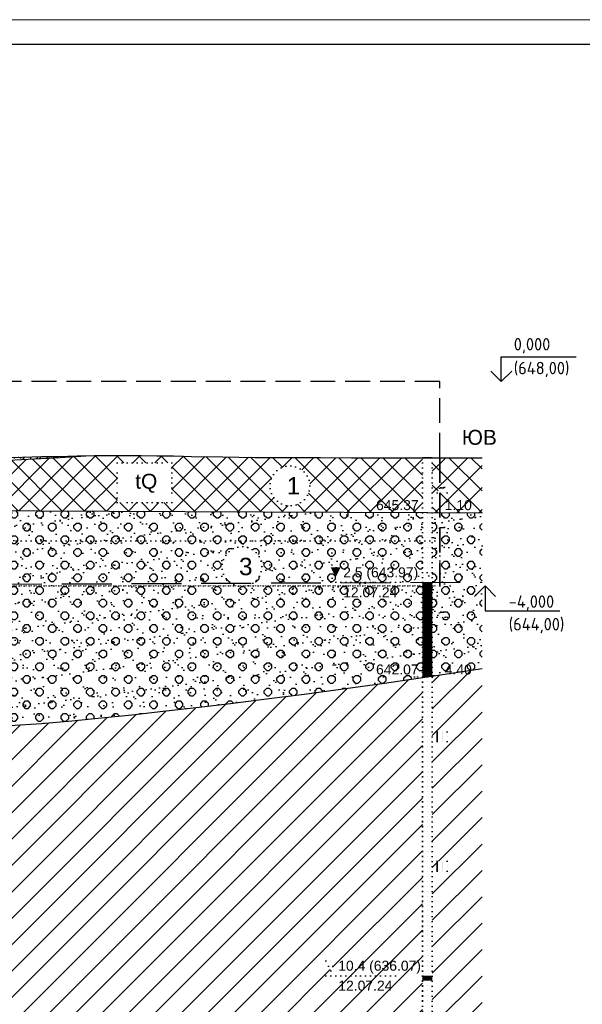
# Model space of a CAD drawing. Header units: millimetres. Extents: x -56135 to 1694203, y -446411 to -23139.
# Tile 66 of 256: x 415297 to 426598, y -118279 to -98505. Entities that reach past the tile are written whole.
import ezdxf

# ---------------------------------------------------------------- set-up
doc = ezdxf.new("R2010")
doc.units = ezdxf.units.MM
for name, pattern in [('CONTI', [1, 0, 1]), ('DASHED', [7, 5, -2, 0]), ('L2', [1, 0, 1])]:
    doc.linetypes.add(name, pattern=pattern)
for name, color, linetype, lineweight in [('0 Фундамент', 5, 'Continuous', 30), ('A-ANNO-NOTE-2', 7, 'Continuous', 18), ('G-ANNO-DIMS', 7, 'Continuous', 9), ('G-ANNO-DIMS-1', 7, 'Continuous', 18), ('ТОНКИЕ', 7, 'Continuous', 9)]:
    doc.layers.add(name, color=color, linetype=linetype, lineweight=lineweight)
for name, color, linetype in [('CUT_LRS', 7, 'CONTI'), ('CUT_TST', 7, 'CONTI'), ('ТОЛСТЫЕ_ОСНОВНЫЕ', 6, 'Continuous')]:
    doc.layers.add(name, color=color, linetype=linetype)
doc.styles.add('ISOCPEUR', font='GOST_Common.ttf', dxfattribs={"height": 450})
doc.styles.get("Standard").update_dxf_attribs({"font": 'arial.ttf'})
pattern_1 = [(45, (-1057.792, 153.6672), (-2.2097087, 2.2097087), []), (135, (-1057.792, 153.6672), (-2.2097087, -2.2097087), [])]
pattern_2 = [(45, (-1056.007, 155.1972), (-2.55, 2.55), [0.721249, -2.884996]), (45, (-1054.987, 154.1772), (-2.55, 2.55), [0.721249, -2.884996]), (135, (-1055.497, 154.1772), (-2.55, -2.55), [0.721249, -2.884996]), (135, (-1054.477, 155.1972), (-2.55, -2.55), [0.721249, -2.884996]), (0, (-1055.497, 154.1772), (2.55, 2.55), [0.51, -4.59]), (0, (-1055.497, 155.7072), (2.55, 2.55), [0.51, -4.59]), (90, (-1056.007, 154.6872), (-2.55, 2.55), [0.51, -4.59]), (90, (-1054.477, 154.6872), (-2.55, 2.55), [0.51, -4.59])]
pattern_3 = [(37.5, (-1057.792, 153.6672), (-0.1259867, 3.8536475), [0, -3.04, 0, -3.4, 0, -3.25]), (7.5, (-1057.792, 153.667), (3.539553, 5.644292), [0, -1.64, 0, -2.74, 0, -1.05]), (327.5, (-1060.252, 153.6672), (6.228284, 0.011318), [0, -1, 0, -3.6, 0, -4.7]), (317.5, (-1060.252, 153.667), (6.012253, 1.755351), [0, -0.5, 0, -2.36, 0, -2.7])]
pattern_4 = [(45, (-1057.792, 153.6672), (-2.6516504, 2.6516504), [])]

# ---------------------------------------------------------------- blocks, each defined once
blk = doc.blocks.new('*U42')
at = {"layer": 'ТОЛСТЫЕ_ОСНОВНЫЕ', "color": 6}
blk.add_lwpolyline([(20, 5), (1256, 5), (1256, 589), (20, 589)], close=True, dxfattribs=at)
at = {"layer": 'ТОНКИЕ'}
blk.add_lwpolyline([(0, 0), (1261, 0), (1261, 594), (0, 594)], close=True, dxfattribs=at)
blk = doc.blocks.new('Высотные отметки - Вверх-711287-Разрез 3-3')
at = {"layer": '0 Фундамент'}
for p, q in [((13237, 8150), (14737, 8150)), ((13237, 7650), (13237, 8150))]:
    blk.add_line(p, q, dxfattribs=at)
at = {"layer": 'A-ANNO-NOTE-2'}
for q in [(13025, 7862), (13449, 7862)]:
    blk.add_line((13237, 7650), q, dxfattribs=at)
blk = doc.blocks.new('UZ_971')
at = {"layer": 'CUT_TST', "color": 0}
for p, q in [((0, 0), (1, 2)), ((1, 2), (0.4, 0)), ((1, 2), (0.7, 0)), ((1, 2), (2, 0)), ((1, 2), (1, 0)), ((1, 2), (1.3, 0)), ((1, 2), (1.6, 0)), ((2, 0), (0, 0))]:
    blk.add_line(p, q, dxfattribs=at)
blk = doc.blocks.new('UZ_970')
at = {"layer": 'CUT_TST', "color": 0}
for p, q in [((0, 0), (0, 2)), ((0, 2), (2, 2)), ((2, 2), (2, 0)), ((0, 1.8), (2, 1.8)), ((0, 1.6), (2, 1.6)), ((0, 1.4), (2, 1.4)), ((0, 1.2), (2, 1.2)), ((0, 1), (2, 1)), ((0, 0.8), (2, 0.8)), ((0, 0.6), (2, 0.6)), ((0, 0.4), (2, 0.4)), ((0, 0.2), (2, 0.2)), ((2, 0), (0, 0))]:
    blk.add_line(p, q, dxfattribs=at)
blk = doc.blocks.new('геология разряи 2-2')
at = {"layer": 'CUT_LRS', "linetype": 'Continuous'}
h = blk.add_hatch(dxfattribs=at)
h.set_pattern_fill('POCHVA', color=256, scale=11, style=0)
h.set_pattern_definition([(0, (-1057.792, 153.6672), (1.65, 2.2), [1.32, -1.98]), (0, (-1057.572, 153.3372), (1.65, 2.2), [0.88, -2.42]), (0, (-1057.352, 153.0072), (1.65, 2.2), [0.44, -2.86]), (90, (-1057.132, 152.2372), (-1.65, 2.2), [1.1, -3.3]), (53.13, (-1056.362, 152.4792), (-3.3, 6e-06), [1.43, -1.32]), (53.13, (-1055.922, 152.2372), (-3.3, 6e-06), [1.43, -1.32]), (53.13, (-1055.482, 151.9952), (-3.3, 6e-06), [1.43, -1.32])])
h.paths.add_polyline_path([(554.45, -203.81), (548.14, -203.93), (542.54, -204.03), (542.54, -205.02), (548.75, -204.86), (555.38, -204.67), (561.54, -204.47), (567.31, -204.25), (572.78, -204.01), (578.05, -203.75), (583.2, -203.46), (588.34, -203.14), (586.61, -203.17), (582.84, -203.25), (579.54, -203.31), (575.58, -203.39), (571.04, -203.48), (565.96, -203.58), (560.41, -203.69)])
h.paths.add_polyline_path([(544.54, -205.05), (549.4, -205.05), (549.4, -202.04), (544.54, -202.04)], flags=9)
at = {"layer": 'CUT_LRS'}
h = blk.add_hatch(dxfattribs=at)
h.set_pattern_fill('TEHNO', color=256, scale=25, style=0)
h.set_pattern_definition(pattern_1)
h.paths.add_polyline_path([(593.13, -214.25), (608.21, -214.34), (623.95, -214.42), (640.23, -214.49), (655.94, -214.54), (655.94, -203.54), (652.63, -203.53), (647.49, -203.52), (641.71, -203.52), (635.47, -203.51), (628.95, -203.49), (622.33, -203.45), (615.8, -203.37), (609.54, -203.25), (605.93, -203.18), (602.59, -203.12), (599.44, -203.09), (596.37, -203.07), (593.28, -203.08), (590.06, -203.11), (588.34, -203.14), (583.2, -203.46), (578.05, -203.75), (572.78, -204.01), (567.31, -204.25), (561.54, -204.47), (555.38, -204.67), (548.75, -204.86), (542.54, -205.02), (542.54, -214.05), (552.91, -214.07), (565.37, -214.11), (578.81, -214.18)])
h.paths.add_polyline_path([(594.65, -208.55), (594.65, -204.55), (605.65, -204.55), (605.65, -212.55), (594.65, -212.55)], flags=16)
h.paths.add_polyline_path([(563.86, -209.25, -1), (571.86, -209.25, -1)], flags=16)
h.paths.add_polyline_path([(633.33, -209.16, -1), (625.33, -209.16, -1)], flags=16)
h.paths.add_polyline_path([(543.54, -210.05), (544.54, -208.05), (545.54, -210.05)], flags=16)
h.paths.add_polyline_path([(627.57, -212.91), (630.82, -212.91), (630.82, -205.79), (627.57, -205.79)], flags=24)
h.paths.add_polyline_path([(566.09, -213), (569.34, -213), (569.34, -205.88), (566.09, -205.88)], flags=24)
h.paths.add_polyline_path([(597.3, -211.46), (602.23, -211.46), (602.23, -205.36), (597.3, -205.36)], flags=8)
h.paths.add_polyline_path([(646.14, -214.55), (653.71, -214.55), (653.71, -211.55), (646.14, -211.55)], flags=9)
h.paths.add_polyline_path([(544.54, -214.05), (549.4, -214.05), (549.4, -211.05), (544.54, -211.05)], flags=24)
h = blk.add_hatch(dxfattribs=at)
h.set_pattern_fill('TEHNO', color=256, scale=25, style=0)
h.set_pattern_definition(pattern_1)
h.paths.add_polyline_path([(657.94, -203.55), (657.94, -214.55), (667.94, -214.6), (667.94, -203.55)])
h.paths.add_polyline_path([(659.94, -208.55), (660.94, -210.55), (658.94, -210.55)], flags=16)
h.paths.add_polyline_path([(659.94, -214.55), (664.37, -214.55), (664.37, -211.54), (659.94, -211.54)], flags=24)
h = blk.add_hatch(dxfattribs=at)
h.set_pattern_fill('GR_GR', color=256, scale=17, style=0)
h.set_pattern_definition(pattern_2)
h.paths.add_polyline_path([(617.53, -228.72, -0.253201), (615.72, -225.37, -1), (623.72, -225.37, -0.250897), (621.94, -228.7), (655.94, -228.55), (655.94, -228.55), (655.94, -214.54), (640.23, -214.49), (623.95, -214.42), (608.21, -214.34), (593.13, -214.25), (578.81, -214.18), (565.37, -214.11), (552.91, -214.07), (542.54, -214.05), (542.54, -229.04)])
h.paths.add_polyline_path([(545.54, -217.05), (543.54, -217.05), (544.54, -215.05)], flags=16)
h.paths.add_polyline_path([(542.54, -229.04), (542.54, -258.04), (550.71, -258.01), (558.9, -257.87), (566.3, -257.63), (573.09, -257.29), (579.43, -256.87), (585.51, -256.36), (591.5, -255.79), (597.59, -255.15), (603.91, -254.45), (610.51, -253.69), (617.41, -252.87), (624.63, -251.97), (632.17, -250.99), (640.06, -249.93), (648.31, -248.79), (655.94, -247.69), (655.94, -228.55), (621.94, -228.7, -0.300142), (617.53, -228.72)])
h.paths.add_polyline_path([(569.44, -236.59), (569.44, -244.59), (558.44, -244.59), (558.44, -240.59), (558.44, -236.59)], flags=16)
h.paths.add_polyline_path([(543.54, -240.05), (544.54, -238.05), (545.54, -240.05)], flags=16)
h.paths.add_polyline_path([(639.47, -228.26), (652.18, -228.26), (652.18, -224.83), (639.47, -224.83)], flags=24)
h.paths.add_polyline_path([(561.1, -243.18), (566.46, -243.18), (566.46, -237.08), (561.1, -237.08)], flags=8)
h.paths.add_polyline_path([(639.54, -232.05), (648.68, -232.05), (648.68, -229.05), (639.54, -229.05)], flags=24)
h.paths.add_polyline_path([(646.14, -247.55), (654, -247.55), (654, -244.55), (646.14, -244.55)], flags=24)
h.paths.add_polyline_path([(544.54, -258.05), (549.68, -258.05), (549.68, -255.05), (544.54, -255.05)], flags=9)
h = blk.add_hatch(dxfattribs=at)
h.set_pattern_fill('AR-SAND', color=256, scale=2, style=0)
h.set_pattern_definition(pattern_3)
h.paths.add_polyline_path([(578.81, -214.18), (565.37, -214.11), (552.91, -214.07), (542.54, -214.05), (542.54, -229.04), (617.53, -228.72, -0.253201), (615.72, -225.37, -1), (623.72, -225.37, -0.250897), (621.94, -228.7), (655.94, -228.55), (655.94, -228.55), (655.94, -214.54), (640.23, -214.49), (623.95, -214.42), (608.21, -214.34), (593.13, -214.25)])
h.paths.add_polyline_path([(545.54, -217.05), (543.54, -217.05), (544.54, -215.05)], flags=16)
h.paths.add_polyline_path([(542.54, -229.04), (542.54, -258.04), (550.71, -258.01), (558.9, -257.87), (566.3, -257.63), (573.09, -257.29), (579.43, -256.87), (585.51, -256.36), (591.5, -255.79), (597.59, -255.15), (603.91, -254.45), (610.51, -253.69), (617.41, -252.87), (624.63, -251.97), (632.17, -250.99), (640.06, -249.93), (648.31, -248.79), (655.94, -247.69), (655.94, -228.55), (621.94, -228.7, -0.300142), (617.53, -228.72)])
h.paths.add_polyline_path([(569.44, -244.59), (558.44, -244.59), (558.44, -240.59), (558.44, -236.59), (569.44, -236.59)], flags=16)
h.paths.add_polyline_path([(543.54, -240.05), (544.54, -238.05), (545.54, -240.05)], flags=16)
h.paths.add_polyline_path([(639.47, -228.26), (652.18, -228.26), (652.18, -224.83), (639.47, -224.83)], flags=24)
h.paths.add_polyline_path([(561.1, -243.18), (566.46, -243.18), (566.46, -237.08), (561.1, -237.08)], flags=8)
h.paths.add_polyline_path([(639.54, -232.05), (648.68, -232.05), (648.68, -229.05), (639.54, -229.05)], flags=24)
h.paths.add_polyline_path([(646.14, -247.55), (654, -247.55), (654, -244.55), (646.14, -244.55)], flags=24)
h.paths.add_polyline_path([(544.54, -258.05), (549.68, -258.05), (549.68, -255.05), (544.54, -255.05)], flags=9)
h = blk.add_hatch(dxfattribs=at)
h.set_pattern_fill('GR_GR', color=256, scale=17, style=0)
h.set_pattern_definition(pattern_2)
h.paths.add_polyline_path([(667.94, -214.6), (659.44, -214.56), (659.44, -217.55), (659.94, -216.55), (660.94, -218.55), (659.44, -218.55), (659.44, -228.54), (667.94, -228.5)])
h.paths.add_polyline_path([(667.94, -228.5), (657.94, -228.54), (657.94, -247.39), (667.94, -245.84)])
h.paths.add_polyline_path([(660.94, -235.55), (658.94, -235.55), (659.94, -233.55)], flags=16)
h.paths.add_polyline_path([(657.94, -228.54), (659.44, -228.54), (659.44, -218.55), (658.94, -218.55), (659.44, -217.55), (659.44, -214.56), (657.94, -214.55)])
h.paths.add_polyline_path([(659.94, -247.55), (665.23, -247.55), (665.23, -244.54), (659.94, -244.54)], flags=9)
h = blk.add_hatch(dxfattribs=at)
h.set_pattern_fill('AR-SAND', color=256, scale=2, style=0)
h.set_pattern_definition(pattern_3)
h.paths.add_polyline_path([(660.94, -218.55), (659.44, -218.55), (659.44, -228.54), (667.94, -228.5), (667.94, -214.6), (659.44, -214.56), (659.44, -217.55), (659.94, -216.55)])
h.paths.add_polyline_path([(659.44, -218.55), (658.94, -218.55), (659.44, -217.55), (659.44, -214.56), (657.94, -214.55), (657.94, -228.54), (659.44, -228.54)])
h.paths.add_polyline_path([(657.94, -228.54), (657.94, -247.39), (667.94, -245.84), (667.94, -228.5)])
h.paths.add_polyline_path([(659.94, -233.55), (660.94, -235.55), (658.94, -235.55)], flags=16)
h.paths.add_polyline_path([(659.94, -247.55), (665.23, -247.55), (665.23, -244.54), (659.94, -244.54)], flags=9)
at = {"layer": 'CUT_LRS', "linetype": 'Continuous'}
h = blk.add_hatch(dxfattribs=at)
h.set_pattern_fill('SUGL_D', color=256, scale=30, style=0)
h.set_pattern_definition(pattern_4)
h.paths.add_polyline_path([(667.94, -245.84), (657.94, -247.39), (657.94, -503.54), (667.94, -503.5)])
h.paths.add_polyline_path([(660.94, -348.55), (660.94, -350.55), (658.94, -350.55), (658.94, -348.55)], flags=16)
h.paths.add_polyline_path([(660.94, -319.55), (658.94, -319.55), (658.94, -317.55), (660.94, -317.55)], flags=16)
h.paths.add_polyline_path([(660.94, -371.55), (660.94, -373.55), (658.94, -373.55), (658.94, -371.55)], flags=16)
h.paths.add_polyline_path([(660.94, -286.55), (658.94, -286.55), (658.94, -284.55), (660.94, -284.55)], flags=16)
h.paths.add_polyline_path([(660.94, -406.55), (660.94, -408.55), (658.94, -408.55), (658.94, -406.55)], flags=16)
h.paths.add_polyline_path([(660.94, -260.55), (658.94, -260.55), (658.94, -258.55), (660.94, -258.55)], flags=16)
h.paths.add_polyline_path([(660.94, -434.55), (660.94, -436.55), (658.94, -436.55), (658.94, -434.55)], flags=16)
h.paths.add_polyline_path([(660.94, -455.55), (660.94, -457.55), (658.94, -457.55), (658.94, -455.55)], flags=16)
h.paths.add_polyline_path([(660.94, -479.55), (660.94, -481.55), (658.94, -481.55), (658.94, -479.55)], flags=16)
h.paths.add_polyline_path([(660.94, -497.55), (660.94, -499.55), (658.94, -499.55), (658.94, -497.55)], flags=16)
h.paths.add_polyline_path([(659.94, -503.55), (666.37, -503.55), (666.37, -500.54), (659.94, -500.54)], flags=9)
h.paths.add_polyline_path([(659.94, -247.55), (665.23, -247.55), (665.23, -244.54), (659.94, -244.54)], flags=9)
h = blk.add_hatch(dxfattribs=at)
h.set_pattern_fill('SUGL_D', color=256, scale=30, style=0)
h.set_pattern_definition(pattern_4)
h.paths.add_polyline_path([(655.94, -247.69), (648.31, -248.79), (640.06, -249.93), (632.17, -250.99), (624.63, -251.97), (617.41, -252.87), (610.51, -253.69), (603.91, -254.45), (597.59, -255.15), (591.5, -255.79), (585.51, -256.36), (579.43, -256.87), (573.09, -257.29), (566.3, -257.63), (558.9, -257.87), (550.71, -258.01), (542.54, -258.04), (542.54, -504.04), (655.94, -503.55)])
h.paths.add_polyline_path([(545.54, -317.05), (545.54, -319.05), (543.54, -319.05), (543.54, -317.05)], flags=16)
h.paths.add_polyline_path([(545.54, -290.05), (543.54, -290.05), (543.54, -288.05), (545.54, -288.05)], flags=16)
h.paths.add_polyline_path([(636.54, -304.55), (638.54, -304.55), (637.54, -306.55)], flags=16)
h.paths.add_polyline_path([(545.54, -344.05), (545.54, -346.05), (543.54, -346.05), (543.54, -344.05)], flags=16)
h.paths.add_polyline_path([(545.54, -267.05), (543.54, -267.05), (543.54, -265.05), (545.54, -265.05)], flags=16)
h.paths.add_polyline_path([(595.79, -362.08), (606.79, -362.08), (606.79, -370.08), (595.79, -370.08), (595.79, -366.08)], flags=16)
h.paths.add_polyline_path([(576.64, -365.5, -1), (568.64, -365.5, -1)], flags=16)
h.paths.add_polyline_path([(633.61, -366.79, -1), (625.61, -366.79, -1)], flags=16)
h.paths.add_polyline_path([(545.54, -366.05), (545.54, -368.05), (543.54, -368.05), (543.54, -366.05)], flags=16)
h.paths.add_polyline_path([(545.54, -392.05), (545.54, -394.05), (543.54, -394.05), (543.54, -392.05)], flags=16)
h.paths.add_polyline_path([(545.54, -424.05), (545.54, -426.05), (543.54, -426.05), (543.54, -424.05)], flags=16)
h.paths.add_polyline_path([(545.54, -458.05), (545.54, -460.05), (543.54, -460.05), (543.54, -458.05)], flags=16)
h.paths.add_polyline_path([(545.54, -475.05), (545.54, -477.05), (543.54, -477.05), (543.54, -475.05)], flags=16)
h.paths.add_polyline_path([(545.54, -497.05), (545.54, -499.05), (543.54, -499.05), (543.54, -497.05)], flags=16)
h.paths.add_polyline_path([(598.82, -363.22), (603.75, -363.22), (603.75, -367.72), (598.82, -367.72)], flags=8)
h.paths.add_polyline_path([(627.95, -364.17), (631.45, -364.17), (631.45, -369.42), (627.95, -369.42)], flags=8)
h.paths.add_polyline_path([(570.98, -362.87), (574.48, -362.87), (574.48, -368.13), (570.98, -368.13)], flags=8)
h.paths.add_polyline_path([(638.56, -311.05), (647.7, -311.05), (647.7, -308.04), (638.56, -308.04)], flags=24)
h.paths.add_polyline_path([(638.47, -307.26), (652.18, -307.26), (652.18, -303.83), (638.47, -303.83)], flags=24)
h.paths.add_polyline_path([(646.14, -503.55), (653.57, -503.55), (653.57, -500.54), (646.14, -500.54)], flags=24)
h.paths.add_polyline_path([(544.54, -504.05), (550.97, -504.05), (550.97, -501.04), (544.54, -501.04)], flags=9)
for p, q in [((655.94, -203.55), (655.94, -503.55)), ((657.94, -203.55), (657.94, -503.55)), ((653.94, -214.55), (654.94, -214.55)), ((654.94, -214.55), (656.94, -214.55)), ((655.94, -214.55), (657.94, -214.55)), ((655.94, -214.55), (657.94, -214.55)), ((656.94, -214.55), (658.94, -214.55)), ((658.94, -214.55), (659.94, -214.55)), ((655.94, -215.55), (657.94, -215.55)), ((655.94, -216.55), (657.94, -216.55)), ((655.94, -217.55), (657.94, -217.55)), ((655.94, -218.55), (657.94, -218.55)), ((655.94, -219.55), (657.94, -219.55)), ((655.94, -220.55), (657.94, -220.55)), ((655.94, -221.55), (657.94, -221.55)), ((655.94, -222.55), (657.94, -222.55)), ((655.94, -223.55), (657.94, -223.55)), ((655.94, -224.55), (657.94, -224.55)), ((655.94, -225.55), (657.94, -225.55)), ((655.94, -226.55), (657.94, -226.55)), ((655.94, -226.55), (657.94, -226.55)), ((655.94, -226.55), (657.94, -226.55)), ((656.94, -226.55), (655.94, -227.55)), ((657.94, -226.55), (655.94, -228.55)), ((655.94, -228.55), (657.94, -228.55)), ((655.94, -228.55), (657.94, -228.55)), ((657.94, -227.55), (656.94, -228.55)), ((657.94, -228.55), (657.94, -228.55)), ((653.94, -247.55), (654.94, -247.55)), ((654.94, -247.55), (656.94, -247.55)), ((655.94, -247.55), (657.94, -247.55)), ((655.94, -247.55), (657.94, -247.55)), ((655.94, -247.55), (657.94, -247.55)), ((655.94, -248.55), (657.94, -248.55)), ((656.94, -247.55), (658.94, -247.55)), ((658.94, -247.55), (659.94, -247.55)), ((655.94, -249.55), (657.94, -249.55)), ((655.94, -250.55), (657.94, -250.55)), ((655.94, -251.55), (657.94, -251.55)), ((655.94, -252.55), (657.94, -252.55)), ((655.94, -253.55), (657.94, -253.55)), ((655.94, -254.55), (657.94, -254.55)), ((655.94, -255.55), (657.94, -255.55)), ((655.94, -256.55), (657.94, -256.55)), ((655.94, -257.55), (657.94, -257.55)), ((655.94, -258.55), (657.94, -258.55)), ((655.94, -259.55), (657.94, -259.55)), ((655.94, -260.55), (657.94, -260.55)), ((655.94, -261.55), (657.94, -261.55)), ((655.94, -262.55), (657.94, -262.55)), ((655.94, -263.55), (657.94, -263.55)), ((655.94, -264.55), (657.94, -264.55)), ((655.94, -265.55), (657.94, -265.55)), ((655.94, -266.55), (657.94, -266.55)), ((655.94, -267.55), (657.94, -267.55)), ((655.94, -268.55), (657.94, -268.55)), ((655.94, -269.55), (657.94, -269.55)), ((655.94, -270.55), (657.94, -270.55)), ((655.94, -271.55), (657.94, -271.55)), ((655.94, -272.55), (657.94, -272.55)), ((655.94, -273.55), (657.94, -273.55)), ((655.94, -274.55), (657.94, -274.55)), ((655.94, -275.55), (657.94, -275.55)), ((655.94, -276.55), (657.94, -276.55)), ((655.94, -277.55), (657.94, -277.55)), ((655.94, -278.55), (657.94, -278.55)), ((655.94, -279.55), (657.94, -279.55)), ((655.94, -280.55), (657.94, -280.55)), ((655.94, -281.55), (657.94, -281.55)), ((655.94, -282.55), (657.94, -282.55)), ((655.94, -283.55), (657.94, -283.55)), ((655.94, -284.55), (657.94, -284.55)), ((655.94, -285.55), (657.94, -285.55)), ((655.94, -286.55), (657.94, -286.55)), ((655.94, -287.55), (657.94, -287.55)), ((655.94, -288.55), (657.94, -288.55)), ((655.94, -289.55), (657.94, -289.55)), ((655.94, -290.55), (657.94, -290.55)), ((655.94, -291.55), (657.94, -291.55)), ((655.94, -292.55), (657.94, -292.55)), ((655.94, -293.55), (657.94, -293.55)), ((655.94, -294.55), (657.94, -294.55)), ((655.94, -295.55), (657.94, -295.55)), ((655.94, -296.55), (657.94, -296.55)), ((655.94, -297.55), (657.94, -297.55)), ((655.94, -298.55), (657.94, -298.55)), ((655.94, -299.55), (657.94, -299.55)), ((655.94, -300.55), (657.94, -300.55)), ((655.94, -301.55), (657.94, -301.55)), ((655.94, -302.55), (657.94, -302.55)), ((655.94, -303.55), (657.94, -303.55)), ((655.94, -304.55), (657.94, -304.55)), ((655.94, -305.55), (657.94, -305.55)), ((655.94, -306.55), (657.94, -306.55)), ((655.94, -307.55), (657.94, -307.55)), ((655.94, -307.55), (657.94, -307.55)), ((655.94, -307.55), (657.94, -307.55)), ((655.94, -308.55), (657.94, -308.55)), ((655.94, -308.55), (657.94, -308.55)), ((655.94, -308.55), (657.94, -308.55)), ((655.94, -309.55), (657.94, -309.55)), ((655.94, -310.55), (657.94, -310.55)), ((655.94, -311.55), (657.94, -311.55)), ((655.94, -312.55), (657.94, -312.55))]:
    blk.add_line(p, q)
at = {"lineweight": 0}
blk.add_line((659.44, -229.25), (419.42, -229.25), dxfattribs=at)
at = {"color": 5}
for p, q in [((637.54, -228.55), (652.94, -228.55)), ((636.54, -304.55), (638.54, -304.55)), ((637.54, -306.55), (636.54, -304.55)), ((637.54, -306.55), (638.54, -304.55)), ((636.54, -307.55), (651.94, -307.55))]:
    blk.add_line(p, q, dxfattribs=at)
blk.add_lwpolyline([(594.65, -208.55), (594.65, -204.55), (605.65, -204.55), (605.65, -212.55), (594.65, -212.55)], close=True)
at = {"lineweight": 30}
blk.add_lwpolyline([(659.44, -220.25), (422.79, -220.25), (422.79, -229.25), (659.44, -229.25)], close=True, dxfattribs=at)
at = {"color": 5}
blk.add_lwpolyline([(638.54, -227.55, 0, 2, 0), (638.54, -225.55, 0, 2, 0)], format="xyseb", dxfattribs=at)
at = {"const_width": 2}
for points in [[(656.94, -228.55), (656.94, -247.55)], [(656.94, -307.55), (656.94, -308.55)]]:
    blk.add_lwpolyline(points, dxfattribs=at)
at = {"layer": 'CUT_LRS', "linetype": 'DASHED'}
blk.add_lwpolyline([(659.44, -203.55), (659.44, -188.25), (263.84, -188.25), (263.84, -197.56)], dxfattribs=at)
at = {"layer": 'CUT_LRS', "linetype": 'Continuous'}
for points in [[(541.54, -205.05), (548.75, -204.86), (555.38, -204.67), (561.54, -204.47), (567.31, -204.25), (572.78, -204.01), (578.05, -203.75), (583.2, -203.46), (588.34, -203.14)], [(541.54, -204.05), (548.14, -203.93), (554.45, -203.81), (560.41, -203.69), (565.96, -203.58), (571.04, -203.48), (575.58, -203.39), (579.54, -203.31), (582.84, -203.25)], [(582.84, -203.25), (586.61, -203.17), (590.06, -203.11), (593.28, -203.08), (596.37, -203.07), (599.44, -203.09), (602.59, -203.12), (605.93, -203.18), (609.54, -203.25)], [(609.54, -203.25), (615.8, -203.37), (622.33, -203.45), (628.95, -203.49), (635.47, -203.51), (641.71, -203.52), (647.49, -203.52), (652.63, -203.53), (656.94, -203.55)], [(657.94, -203.55), (655.94, -203.55)], [(656.94, -203.55), (667.94, -203.55)], [(541.54, -214.05), (552.91, -214.07), (565.37, -214.11), (578.81, -214.18), (593.13, -214.25), (608.21, -214.34), (623.95, -214.42), (640.23, -214.49), (656.94, -214.55)], [(656.94, -214.55), (667.94, -214.6)], [(656.94, -247.55), (667.94, -245.84)], [(541.54, -258.05), (550.71, -258.01), (558.9, -257.87), (566.3, -257.63), (573.09, -257.29), (579.43, -256.87), (585.51, -256.36), (591.5, -255.79), (597.59, -255.15), (603.91, -254.45), (610.51, -253.69), (617.41, -252.87), (624.63, -251.97), (632.17, -250.99), (640.06, -249.93), (648.31, -248.79), (656.94, -247.55)]]:
    blk.add_lwpolyline(points, dxfattribs=at)
at = {"layer": 'CUT_LRS', "linetype": 'DASHED', "lineweight": 35}
blk.add_lwpolyline([(659.44, -203.55), (659.44, -229.25)], dxfattribs=at)
at = {"layer": 'CUT_LRS', "color": 5, "linetype": 'DASHED', "ltscale": 2}
blk.add_lwpolyline([(383.96, -227.94), (421.79, -227.65), (541.54, -229.05), (667.94, -228.5)], dxfattribs=at)
at = {"layer": 'CUT_LRS', "linetype": 'L2'}
for centre in [(629.33, -209.16), (619.72, -225.37)]:
    blk.add_circle(centre, 4, dxfattribs=at)
for name, p in [('UZ_971', (658.94, -210.55)), ('UZ_971', (658.94, -218.55)), ('UZ_971', (658.94, -235.55)), ('UZ_970', (658.94, -260.55)), ('UZ_970', (658.94, -286.55))]:
    blk.add_blockref(name, p)
for s, p in [('645.37', (646.64, -214.05)), ('1.10', (660.44, -214.05)), ('642.07', (646.64, -247.05)), ('4.40', (660.44, -247.05))]:
    blk.add_text(s, height=2).set_placement(p)
at = {"color": 5}
for s, p in [('2.5 (643.97)', (640.04, -227.55)), ('12.07.24', (640.04, -231.55)), ('10.4 (636.07)', (639.04, -306.55)), ('12.07.24', (639.06, -310.55))]:
    blk.add_text(s, height=2, dxfattribs=at).set_placement(p)
at = {"linetype": 'DASHED', "insert": (663.87, -197.93), "char_height": 3, "width": 5.6778, "attachment_point": 1}
blk.add_mtext('ЮВ', dxfattribs=at)
at = {"width": 10.9905, "attachment_point": 1}
for s, insert, char_height in [('tQ', (598.27, -206.75), 3), ('1', (628.69, -207.41), 3.5), ('3', (619.11, -223.62), 3.5)]:
    blk.add_mtext(s, dxfattribs=dict(at, insert=insert, char_height=char_height))

msp = doc.modelspace()

# ---------------------------------------------------------------- block references
at = {"xscale": 100, "yscale": 100, "zscale": 100}
msp.add_blockref('*U42', (324717.5, -157904.7), dxfattribs=at)
at = {"layer": 'CUT_LRS', "linetype": 'Continuous', "xscale": 100, "yscale": 100, "zscale": 100}
msp.add_blockref('геология разряи 2-2', (357791.3, -86949.1), dxfattribs=at)
at = {"layer": 'G-ANNO-DIMS'}
msp.add_blockref('Высотные отметки - Вверх-711287-Разрез 3-3', (411734.6, -113423.9), dxfattribs=at)
at = {"layer": 'G-ANNO-DIMS', "xscale": -1, "rotation": 180}
msp.add_blockref('Высотные отметки - Вверх-711287-Разрез 3-3', (411408.1, -102223.9), dxfattribs=at)

# ---------------------------------------------------------------- texts
at = {"layer": 'G-ANNO-DIMS-1', "char_height": 250, "width": 1150.283, "line_spacing_factor": 1.149209, "style": 'ISOCPEUR'}
for s, insert, attachment_point in [('0,000 (648,00)', (425221.4, -104897.3), 1), ('-4,000', (425120.2, -110373.9), 7), ('(644,00)', (425120.2, -110828.2), 7)]:
    msp.add_mtext(s, dxfattribs=dict(at, insert=insert, attachment_point=attachment_point))

doc.saveas('drawing.dxf')
